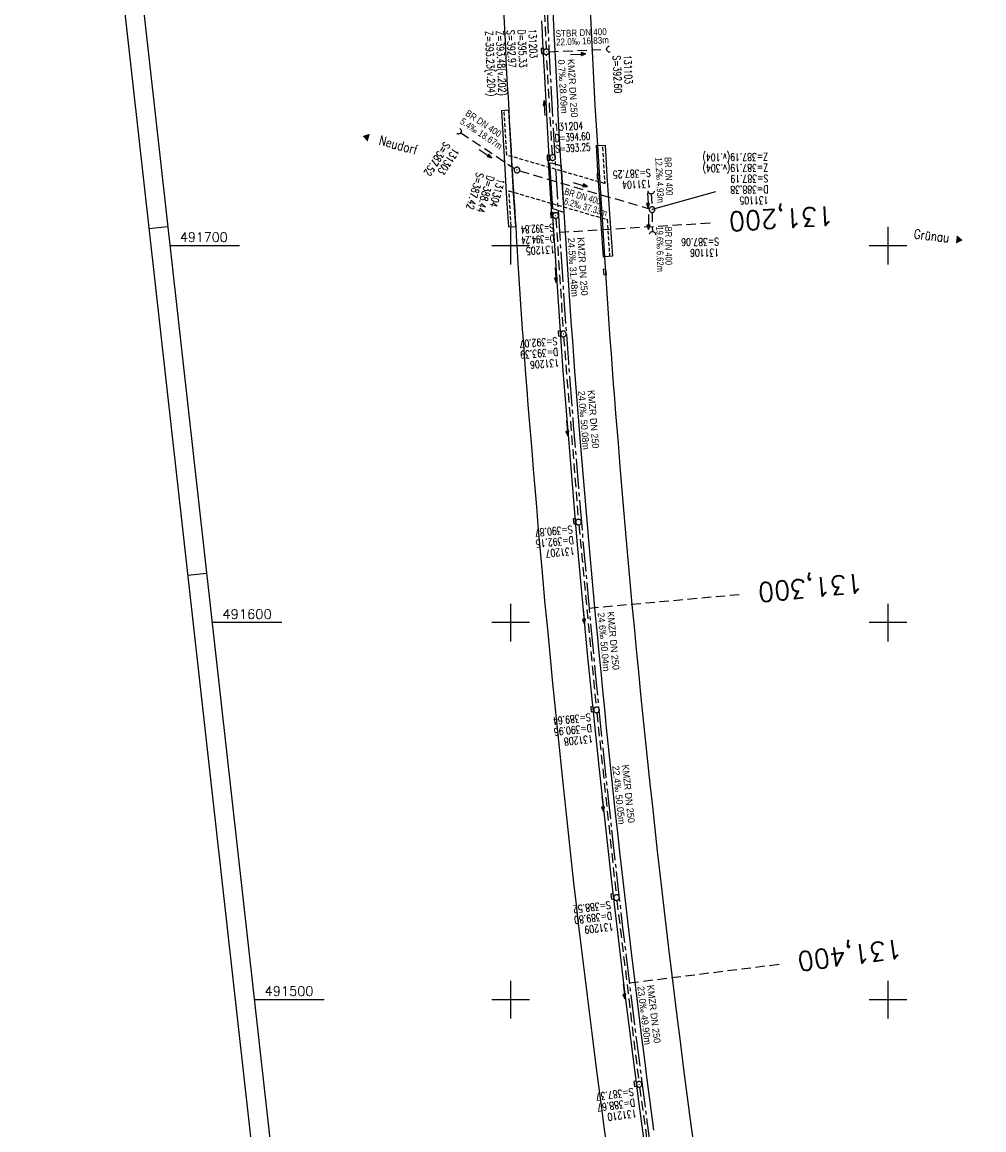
# Model space of a CAD drawing. Extents: x 508770 to 509192, y 490877 to 492038.
# Tile 4 of 6: x 508770 to 509025, y 491465 to 491759. Entities that reach past the tile are written whole.
import ezdxf
from ezdxf.enums import TextEntityAlignment as Align

# ---------------------------------------------------------------- set-up
doc = ezdxf.new("R2010")
doc.units = 0
doc.header["$LTSCALE"] = 10
doc.header["$MEASUREMENT"] = 0
for name, pattern in [('ACHSE', [5.5, 4, -0.5, 0.5, -0.5]), ('LT00', [0]), ('LT17', [0.15, 0.1, -0.05]), ('STRICHLINIE2', [0.375, 0.25, -0.125])]:
    doc.linetypes.add(name, pattern=pattern)
doc.layers.get('0').update_dxf_attribs({"linetype": 'LT00'})
for name, color, linetype in [('-BESCH', 7, 'STRICHLINIE2'), ('-BKAN003', 140, 'LT00'), ('-BSCH003', 5, 'LT00'), ('-Halt-Pfeil', 4, 'LT00'), ('A-TEXT-KILOMETER', 30, 'LT17'), ('AX-020', 250, 'ACHSE'), ('ORTSNAMEN', 7, 'Continuous'), ('RAHMEN', 250, 'Continuous'), ('V_AFBR_BAB', 250, 'LT00'), ('V_BFBR_BAB', 250, 'LT00'), ('V_BR_KAPPE', 30, 'LT00'), ('V_BR_WID', 30, 'LT17'), ('V_KA_PRUF', 182, 'LT00'), ('V_RASTER', 250, 'LT00'), ('V_SINKK', 182, 'LT00'), ('V_UK_DURCH', 182, 'LT00')]:
    doc.layers.add(name, color=color, linetype=linetype)
doc.styles.add('Haltungsbeschriftung', font='ARIAL.TTF', dxfattribs={"width": 0.75})
doc.styles.add('Kilometrierung', font='romans.shx')
doc.styles.add('ROMANS', font='romans.shx', dxfattribs={"width": 0.8})
doc.styles.add('schachtbeschriftung', font='romans.shx', dxfattribs={"width": 0.75, "height": 0.2})
doc.styles.get("Standard").update_dxf_attribs({"font": 'romans.shx', "width": 0.8})

# ---------------------------------------------------------------- blocks, each defined once
blk = doc.blocks.new('SYMB1107')
at = {"color": 0, "linetype": 'ByBlock'}
for points in [[(-0.2, 0), (-0.196157, 0.039018), (-0.184776, 0.076537), (-0.166294, 0.111114), (-0.141421, 0.141421), (-0.111114, 0.166294), (-0.076537, 0.184776), (-0.039018, 0.196157), (0, 0.2)], [(0, 0.2), (0.039018, 0.196157), (0.076537, 0.184776), (0.111114, 0.166294), (0.141421, 0.141421), (0.166294, 0.111114), (0.184776, 0.076537), (0.196157, 0.039018), (0.2, 0)]]:
    blk.add_lwpolyline(points, dxfattribs=at)
blk = doc.blocks.new('SYMB0003')
at = {"color": 0, "linetype": 'ByBlock'}
for p, q in [((-0.015712, 0), (0.010166, 0.012015)), ((0, -0.021257), (-0.015712, 0)), ((0.010166, 0.012015), (0, -0.021257))]:
    blk.add_line(p, q, dxfattribs=at)
for points in [[(-0.031395, 0.499013), (-0.093691, 0.491144), (-0.154509, 0.475528), (-0.21289, 0.452414), (-0.267913, 0.422164), (-0.318712, 0.385257), (-0.364484, 0.342274), (-0.404509, 0.293893), (-0.438154, 0.240877), (-0.464888, 0.184062), (-0.484292, 0.124345), (-0.496058, 0.062667), (-0.5, 0)], [(-0.5, 0), (-0.496058, -0.062667), (-0.484292, -0.124345), (-0.464888, -0.184062), (-0.438154, -0.240877), (-0.404509, -0.293893), (-0.364485, -0.342274), (-0.318712, -0.385257), (-0.267914, -0.422164), (-0.21289, -0.452414), (-0.154509, -0.475529), (-0.093691, -0.491144), (-0.031395, -0.499014), (0.031395, -0.499014)], [(0.5, 0), (0.496057, 0.062667), (0.484292, 0.124345), (0.464888, 0.184062), (0.438153, 0.240877), (0.404509, 0.293893), (0.364484, 0.342274), (0.318712, 0.385257), (0.267913, 0.422164), (0.21289, 0.452414), (0.154509, 0.475528), (0.093691, 0.491144), (0.031395, 0.499013), (-0.031395, 0.499013)], [(0.031395, -0.499014), (0.093691, -0.491144), (0.154509, -0.475529), (0.21289, -0.452414), (0.267914, -0.422164), (0.318712, -0.385257), (0.364485, -0.342274), (0.404509, -0.293893), (0.438154, -0.240877), (0.464889, -0.184062), (0.484292, -0.124345), (0.496058, -0.062667), (0.5, 0)]]:
    blk.add_lwpolyline(points, dxfattribs=at)
blk = doc.blocks.new('SYMB0011')
at = {"color": 0, "linetype": 'ByBlock'}
for p, q in [((0.5, 0), (-0.5, 0)), ((0, 0.5), (0, -0.5))]:
    blk.add_line(p, q, dxfattribs=at)
blk = doc.blocks.new('SYMB0652')
at = {"color": 0, "linetype": 'ByBlock'}
blk.add_lwpolyline([(-0.15, -0.075), (0.15, -0.075), (0.15, 0.075), (-0.15, 0.075), (-0.15, -0.075)], dxfattribs=at)
blk = doc.blocks.new('SYMB0070')
at = {"color": 0, "linetype": 'ByBlock'}
for p, q in [((-0.5, 0), (0.2, 0)), ((0.5, 0), (0.2, 0.1)), ((0.2, 0.1), (0.2, 0)), ((0.468, 0), (0.21, 0.086)), ((0.21, 0.086), (0.21, -0.086)), ((0.21, -0.086), (0.468, 0)), ((0.22, -0.072), (0.437, 0)), ((0.23, -0.058), (0.405, 0)), ((0.24, -0.045), (0.374, 0)), ((0.342, 0), (0.25, 0.031)), ((0.25, 0.031), (0.25, -0.031)), ((0.25, -0.031), (0.342, 0)), ((0.26, -0.017), (0.31, 0)), ((0.27, -0.003), (0.279, 0))]:
    blk.add_line(p, q, dxfattribs=at)
for points in [[(0.2, 0), (0.2, -0.1), (0.5, 0)], [(0.437, 0), (0.22, 0.072), (0.22, -0.072)], [(0.405, 0), (0.23, 0.058), (0.23, -0.058)], [(0.374, 0), (0.24, 0.045), (0.24, -0.045)], [(0.31, 0), (0.26, 0.017), (0.26, -0.017)], [(0.279, 0), (0.27, 0.003), (0.27, -0.003)]]:
    blk.add_lwpolyline(points, dxfattribs=at)

msp = doc.modelspace()

# ---------------------------------------------------------------- linework, layer by layer
at = {"layer": '-BESCH'}
for p, q in [((508908.13, 491780.55), (508909.42, 491752.14)), ((508911.09, 491724.1), (508909.49, 491750.64)), ((508910.2, 491751.42), (508925.47, 491752.08)), ((508886.78, 491729.94), (508901.04, 491720.44)), ((508902.38, 491719.82), (508936.77, 491709.75)), ((508937.28, 491713.68), (508937.45, 491710.29)), ((508937.49, 491708.79), (508937.56, 491703.72)), ((508911.98, 491707.23), (508913.93, 491677.31)), ((508914.03, 491675.81), (508917.93, 491627.39)), ((508918.06, 491625.89), (508922.69, 491577.57)), ((508922.84, 491576.08), (508927.98, 491527.8)), ((508928.15, 491526.31), (508933.97, 491478.26)), ((508934.16, 491476.78), (508940.82, 491428.73))]:
    msp.add_line(p, q, dxfattribs=at)
at = {"layer": '-BSCH003'}
msp.add_line((508954.33, 491714.24), (508937.49, 491709.54), dxfattribs=at)
at = {"layer": 'A-TEXT-KILOMETER', "ltscale": 2.5}
for p, q in [((508912.93, 491703.54), (508952.86, 491706.02)), ((508920.77, 491603.85), (508960.61, 491607.47)), ((508931.45, 491504.42), (508971.15, 491509.38))]:
    msp.add_line(p, q, dxfattribs=at)
at = {"layer": 'AX-020', "ltscale": 0.2, "flags": 128}
msp.add_lwpolyline([(508906.39, 491995.15), (508906.23, 491986.71), (508905.99, 491969.98), (508905.82, 491953.25), (508905.74, 491936.51), (508905.74, 491919.78), (508905.82, 491903.05), (508905.98, 491886.31), (508906.22, 491869.58), (508906.54, 491852.85), (508906.94, 491836.12), (508907.42, 491819.4), (508907.97, 491802.67), (508908.61, 491785.95), (508909.33, 491769.24), (508910.13, 491752.52), (508911.01, 491735.81), (508911.97, 491719.11), (508913.01, 491702.4), (508914.12, 491685.71), (508915.32, 491669.02), (508916.6, 491652.33), (508917.96, 491635.66), (508919.39, 491618.98), (508920.91, 491602.32), (508922.51, 491585.66), (508924.18, 491569.01), (508925.94, 491552.37), (508927.77, 491535.74), (508929.69, 491519.12), (508931.68, 491502.5), (508933.76, 491485.9), (508935.91, 491469.31), (508938.14, 491452.72), (508940.45, 491436.15), (508942.84, 491419.59), (508945.31, 491403.04), (508947.86, 491386.5), (508950.49, 491369.97), (508953.2, 491353.46), (508955.98, 491336.96), (508958.85, 491320.48), (508961.79, 491304), (508964.81, 491287.55), (508967.92, 491271.1), (508971.1, 491254.67), (508972.29, 491248.62), (508975.57, 491232.21), (508978.94, 491215.82), (508982.38, 491199.44), (508985.89, 491183.09), (508989.48, 491166.74), (508993.14, 491150.41), (508996.87, 491134.1), (509000.68, 491117.81), (509004.55, 491101.53), (509008.49, 491085.26), (509010.75, 491076.06)], dxfattribs=at)
at = {"layer": 'RAHMEN'}
for p, q in [((508804.12, 491704.49), (508809.09, 491705.04)), ((508814.4, 491612.56), (508819.37, 491613.11))]:
    msp.add_line(p, q, dxfattribs=at)
for points in [[(508770.5, 492005.11), (508896.64, 490877.14), (509191.8, 490910.15), (509065.66, 492038.12), (508770.5, 492005.11)], [(508778.24, 491980.82), (508881.05, 491061.55), (509166.27, 491093.45), (509063.47, 492012.72), (508778.24, 491980.82)]]:
    msp.add_lwpolyline(points, dxfattribs=at)
at = {"layer": 'V_AFBR_BAB', "flags": 128}
msp.add_lwpolyline([(508911.89, 491697.26), (508911.2, 491707.86), (508910.88, 491707.85), (508910.81, 491709.75), (508910.44, 491715.21), (508910.05, 491721.96), (508909.93, 491723.63), (508910.24, 491723.64), (508910.07, 491726.64), (508909.49, 491736.51), (508908.95, 491746.38)], dxfattribs=at)
at = {"layer": 'V_AFBR_BAB'}
for points in [[(508901.9, 491696.66), (508901.79, 491698.76), (508901.67, 491700.85), (508901.55, 491702.94), (508901.43, 491705.04), (508901.31, 491706.9), (508901.18, 491708.77), (508901.06, 491710.63), (508900.94, 491712.5), (508900.81, 491714.55), (508900.69, 491716.61), (508900.57, 491718.66), (508900.44, 491720.85), (508900.31, 491723.03), (508900.18, 491725.21), (508900.03, 491727.89), (508899.88, 491730.57), (508899.73, 491733.25), (508899.58, 491735.93), (508899.39, 491739.26), (508899.2, 491742.59), (508899, 491745.91)], [(508915.62, 491686.66), (508914.97, 491696.49), (508914.18, 491708.87), (508913.78, 491715.29), (508913.41, 491721.17), (508913.06, 491726.76), (508912.47, 491736.57)], [(508925.61, 491687.27), (508924.92, 491696.98), (508924.63, 491696.95), (508924.03, 491705.73), (508923.7, 491711.13), (508923.23, 491718.16), (508922.75, 491726.59), (508923.07, 491726.56), (508922.41, 491737.12)]]:
    msp.add_lwpolyline(points, dxfattribs=at)
at = {"layer": 'V_BFBR_BAB'}
for points in [[(508922.41, 491737.12), (508921.44, 491756.93), (508920.52, 491776.85), (508919.37, 491806.8), (508918.46, 491836.6), (508917.79, 491866.57), (508917.44, 491896.47), (508917.29, 491926.37), (508917.37, 491956.17), (508917.73, 491986.14), (508917.96, 491996.45)], [(508907.97, 491995.33), (508907.79, 491986.36), (508907.41, 491956.28), (508907.31, 491926.33), (508907.46, 491896.32), (508907.84, 491866.26), (508908.51, 491836.41), (508909.4, 491806.36), (508910.57, 491776.53), (508911.48, 491756.53), (508912.47, 491736.57)], [(508899, 491745.91), (508898.84, 491749.22), (508898.69, 491752.52), (508898.53, 491755.82), (508898.21, 491762.53)], [(508908.95, 491746.38), (508908.82, 491748.85), (508908.69, 491751.32), (508908.56, 491753.78), (508908.44, 491756.25), (508908.28, 491759.59)], [(508925.45, 491461.22), (508924.79, 491466.21), (508924.14, 491471.2), (508922.85, 491481.14), (508921.59, 491491.08), (508920.35, 491501.03), (508919.73, 491506.01), (508919.13, 491510.99), (508918.52, 491515.97), (508917.93, 491520.95), (508917.35, 491525.94), (508916.78, 491530.92), (508916.22, 491535.91), (508915.67, 491540.89), (508915.13, 491545.88), (508914.59, 491550.87), (508914.07, 491555.85), (508913.55, 491560.84), (508912.93, 491566.83), (508912.31, 491572.81), (508911.71, 491578.8), (508911.11, 491584.78), (508910.53, 491590.77), (508909.81, 491598.27), (508909.1, 491605.78), (508908.42, 491613.29), (508907.75, 491620.8), (508907.32, 491625.77), (508906.9, 491630.73), (508906.48, 491635.7), (508906.07, 491640.67), (508905.66, 491645.64), (508905.33, 491649.67), (508905.01, 491653.71), (508904.68, 491657.75), (508904.37, 491661.79), (508904.05, 491665.82), (508903.75, 491669.82), (508903.46, 491673.81), (508903.17, 491677.81), (508902.88, 491681.81), (508902.59, 491685.8), (508901.9, 491696.66)], [(508977.34, 491216.09), (508976.33, 491221.11), (508973.4, 491235.71), (508967.57, 491265.14), (508962.06, 491294.58), (508956.74, 491324.03), (508951.72, 491353.55), (508946.92, 491383.26), (508942.38, 491412.95), (508938.09, 491442.45), (508934.04, 491472.37), (508930.25, 491502.13), (508926.7, 491531.99), (508923.45, 491561.8), (508920.41, 491591.73), (508917.67, 491621.59), (508915.56, 491646.54), (508913.94, 491666.75), (508912.56, 491686.38), (508911.89, 491697.26)], [(508937.98, 491465.38), (508937, 491472.83), (508936.22, 491478.76), (508935.46, 491484.7), (508934.71, 491490.63), (508933.97, 491496.57), (508933.24, 491502.51), (508932.04, 491512.45), (508930.87, 491522.39), (508929.72, 491532.34), (508929.04, 491538.29), (508928.37, 491544.24), (508927.72, 491550.2), (508927.08, 491556.15), (508926.45, 491562.11), (508925.93, 491567.09), (508925.43, 491572.07), (508924.93, 491577.05), (508924.44, 491582.03), (508923.95, 491587.01), (508923.47, 491591.99), (508922.99, 491596.96), (508922.52, 491601.93), (508922.05, 491606.9), (508921.59, 491611.87), (508921.14, 491616.85), (508920.7, 491621.82), (508920.34, 491625.97), (508919.98, 491630.13), (508919.64, 491634.29), (508919.29, 491638.45), (508918.95, 491642.6), (508918.61, 491646.76), (508918.34, 491650.08), (508918.06, 491653.41), (508917.8, 491656.73), (508917.53, 491660.06), (508917.27, 491663.38), (508917.02, 491666.7), (508916.72, 491670.7), (508916.44, 491674.69), (508916.16, 491678.68), (508915.89, 491682.67), (508915.62, 491686.66)], [(508948.89, 491459.31), (508947.89, 491466.73), (508946.91, 491474.14), (508945.94, 491481.52), (508944.99, 491488.91), (508944.06, 491496.3), (508943.14, 491503.68), (508941.93, 491513.59), (508940.76, 491523.49), (508939.62, 491533.4), (508938.95, 491539.35), (508938.29, 491545.29), (508937.65, 491551.24), (508937.01, 491557.19), (508936.38, 491563.14), (508935.76, 491569.09), (508935.15, 491575.03), (508934.54, 491580.97), (508933.95, 491586.92), (508933.38, 491592.87), (508932.81, 491598.84), (508932.25, 491604.82), (508931.71, 491610.79), (508931.18, 491616.77), (508930.65, 491622.75), (508930.11, 491628.95), (508929.59, 491635.16), (508929.07, 491641.37), (508928.55, 491647.59), (508928.23, 491651.53), (508927.91, 491655.47), (508927.6, 491659.41), (508927.29, 491663.36), (508927, 491667.3), (508926.71, 491671.29), (508926.42, 491675.29), (508926.15, 491679.28), (508925.88, 491683.28), (508925.61, 491687.27)]]:
    msp.add_lwpolyline(points, dxfattribs=at)
at = {"layer": 'V_BR_KAPPE'}
for p, q in [((508923.13, 491726.57), (508925.06, 491726.61)), ((508926.97, 491697.17), (508924.98, 491697.04))]:
    msp.add_line(p, q, dxfattribs=at)
for points in [[(508899.51, 491735.91), (508897.54, 491735.78), (508898.2, 491725.07), (508898.54, 491718.86), (508898.93, 491712.38), (508899.42, 491704.93), (508901.37, 491705.05), (508900.86, 491712.49), (508900.5, 491718.64), (508900.1, 491725.21), (508899.51, 491735.91)], [(508924.98, 491697.04), (508924.42, 491705.68), (508924.06, 491711.15), (508923.62, 491718.09), (508923.13, 491726.57)], [(508925.06, 491726.61), (508925.53, 491718.5), (508926.01, 491710.96), (508926.35, 491705.89), (508926.97, 491697.17)], [(508910.37, 491721.98), (508911.05, 491721.85), (508912.58, 491721.39), (508913.36, 491721.16), (508913.72, 491715.28), (508914.12, 491708.79), (508913.33, 491709.06), (508911.83, 491709.54), (508911.15, 491709.73), (508910.81, 491715.25), (508910.37, 491721.98)]]:
    msp.add_lwpolyline(points, dxfattribs=at)
at = {"layer": 'V_BR_WID'}
for points in [[(508924.33, 491726.03), (508924.93, 491716.45), (508898.97, 491723.99), (508898.3, 491735.37)], [(508900.15, 491705.26), (508899.57, 491714.48), (508925.56, 491706.92), (508926.23, 491697.33)]]:
    msp.add_lwpolyline(points, dxfattribs=at)
at = {"layer": 'V_RASTER'}
for p, q in [((508900, 491695), (508900, 491705)), ((509000, 491705), (509000, 491695)), ((508809.65, 491700), (508828.15, 491700)), ((508895, 491700), (508905, 491700)), ((508995, 491700), (509005, 491700)), ((508900, 491595), (508900, 491605)), ((509000, 491605), (509000, 491595)), ((508839.33, 491600), (508820.83, 491600)), ((508905, 491600), (508895, 491600)), ((509005, 491600), (508995, 491600)), ((508900, 491495), (508900, 491505)), ((509000, 491505), (509000, 491495)), ((508832.02, 491500), (508850.52, 491500)), ((508895, 491500), (508905, 491500)), ((508995, 491500), (509005, 491500))]:
    msp.add_line(p, q, dxfattribs=at)

# ---------------------------------------------------------------- block references
at = {"layer": '-Halt-Pfeil', "yscale": 3.999999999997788, "zscale": 4}
for p, xscale, rotation in [((508917.9, 491750.75), 3.999999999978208, 2.461333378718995), ((508909.02, 491736.47), 3.999999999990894, 93.4456033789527), ((508893.34, 491724.37), 4.000000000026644, 326.3354333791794), ((508918.46, 491716.19), 4.000000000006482, 343.6912133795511), ((508936.37, 491711.96), 3.999999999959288, 272.7802433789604), ((508936.53, 491706.22), 3.99999999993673, 270.7452333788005), ((508911.95, 491692.2), 4.000000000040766, 273.7187433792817), ((508914.99, 491651.52), 3.999999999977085, 274.6007133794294), ((508919.38, 491601.64), 3.999999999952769, 275.4682433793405), ((508924.41, 491551.84), 4.000000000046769, 276.0732733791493), ((508930.06, 491502.17), 3.999999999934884, 276.90908337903)]:
    msp.add_blockref('SYMB0070', p, dxfattribs=dict(at, xscale=xscale, rotation=rotation))
at = {"layer": 'V_BR_WID', "xscale": 0.0999999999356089, "yscale": 0.09999999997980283, "zscale": 0.1, "rotation": 276.3810133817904}
for p in [(508898.3, 491735.37), (508924.33, 491726.03), (508898.97, 491723.99), (508899.57, 491714.48), (508924.93, 491716.45), (508900.15, 491705.26), (508925.56, 491706.92), (508926.23, 491697.33)]:
    msp.add_blockref('SYMB0011', p, dxfattribs=at)
at = {"layer": 'V_KA_PRUF', "xscale": 1.49999999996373, "yscale": 1.499999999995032, "zscale": 1.5, "rotation": 276.3810133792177}
for p in [(508909.45, 491751.39), (508911.14, 491723.35), (508901.66, 491720.03), (508911.93, 491707.97), (508937.49, 491709.54), (508913.97, 491676.56), (508917.99, 491626.64), (508922.76, 491576.83), (508928.06, 491527.06), (508934.06, 491477.52)]:
    msp.add_blockref('SYMB0003', p, dxfattribs=at)
at = {"layer": 'V_SINKK', "yscale": 4.499999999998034, "zscale": 4.5}
for p, xscale, rotation in [((508908.46, 491751.6), 4.499999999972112, 92.8930688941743), ((508910, 491723.35), 4.500000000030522, 92.35116640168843), ((508923.26, 491718.48), 4.499999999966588, 272.2474585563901), ((508910.92, 491708.13), 4.500000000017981, 92.22008500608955), ((508924.96, 491692.99), 4.500000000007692, 276.381013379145), ((508913, 491676.68), 4.500000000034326, 273.8048198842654), ((508917, 491626.85), 4.499999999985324, 94.64134063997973), ((508921.63, 491577.01), 4.499999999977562, 95.18035892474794), ((508926.98, 491527.33), 4.500000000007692, 276.381013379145), ((508933.11, 491477.64), 4.500000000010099, 96.89961942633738)]:
    msp.add_blockref('SYMB0652', p, dxfattribs=dict(at, xscale=xscale, rotation=rotation))
at = {"layer": 'V_UK_DURCH', "yscale": 3.999999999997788, "zscale": 4}
for p, xscale, rotation in [((508926.27, 491752.11), 4.000000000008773, 95.54827412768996), ((508886.12, 491730.38), 4.000000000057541, 241.6094969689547), ((508937.25, 491714.47), 3.999999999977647, 179.2162489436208), ((508937.57, 491702.92), 3.999999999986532, 355.560039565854)]:
    msp.add_blockref('SYMB1107', p, dxfattribs=dict(at, xscale=xscale, rotation=rotation))

# ---------------------------------------------------------------- texts
at = {"layer": '-BKAN003', "style": 'Haltungsbeschriftung'}
for s, rotation, width, p in [('STBR DN 400', 2.4613, 0.85, (508911.97, 491755.29)), ('22.0‰ 16.83m', 2.4613, 0.85, (508912.07, 491753.05)), ('0.7‰ 28.09m', 273.4456, 0.95, (508912.51, 491749.28)), ('KMZR DN 250', 273.4456, 0.95, (508915.07, 491749.43)), ('BR DN 400', 326.3354, 0.85, (508887.8, 491734.64)), ('5.4‰ 18.67m', 326.3354, 0.85, (508886.38, 491732.5)), ('12.2‰ 4.93m', 272.7802, 0.8, (508938.33, 491723.34)), ('BR DN 400', 272.7802, 0.8, (508940.78, 491723.43)), ('BR DN 400', 343.6912, 0.75, (508914.08, 491713.58)), ('6.2‰ 37.33m', 343.6912, 0.65, (508913.98, 491711.02)), ('19.6‰ 6.62m', 270.7452, 0.8, (508938.63, 491705.06)), ('BR DN 400', 270.7452, 0.8, (508940.91, 491705.01)), ('24.5‰ 31.48m', 273.7187, 0.95, (508915.13, 491702)), ('KMZR DN 250', 273.7187, 0.95, (508917.69, 491702.16)), ('24.0‰ 50.08m', 274.6007, 0.95, (508917.87, 491661.4)), ('KMZR DN 250', 274.6007, 0.95, (508920.42, 491661.61)), ('24.6‰ 50.04m', 275.4682, 0.95, (508923.03, 491602.58)), ('KMZR DN 250', 275.4682, 0.95, (508925.58, 491602.82)), ('22.4‰ 50.05m', 276.0733, 0.95, (508926.95, 491561.94)), ('KMZR DN 250', 276.0733, 0.95, (508929.5, 491562.21)), ('23.0‰ 49.90m', 276.9091, 0.95, (508933.6, 491503.45)), ('KMZR DN 250', 276.9091, 0.95, (508936.14, 491503.76))]:
    msp.add_text(s, height=1.8, rotation=rotation, dxfattribs=dict(at, width=width)).set_placement(p)
at = {"layer": '-BSCH003', "style": 'schachtbeschriftung'}
for s, rotation, width, p in [('Z=393.23(v.204)', 272.4613, 0.75, (508893.24, 491756.88)), ('Z=393.48(v.202)', 272.4613, 0.75, (508896.11, 491757.01)), ('S=392.97', 272.4613, 0.75, (508898.99, 491757.13)), ('D=395.33', 272.4613, 0.75, (508901.87, 491757.26)), ('131203', 272.4613, 0.75, (508904.75, 491757.38)), ('S=392.60', 272.4613, 0.75, (508927.09, 491750.39)), ('131103', 272.4613, 0.75, (508929.97, 491750.52)), ('131204', 3.4456, 0.75, (508911.56, 491730.38)), ('D=394.60', 3.4456, 0.7, (508911.73, 491727.51)), ('S=387.52', 236.3354, 0.75, (508882.44, 491727.7)), ('131303', 236.3354, 0.75, (508884.83, 491726.11)), ('S=393.25', 3.4456, 0.7, (508911.9, 491724.63)), ('Z=387.19(v.104)', 180.7452, 0.75, (508968.2, 491724.56)), ('S=387.25', 182.7802, 0.75, (508937.07, 491720.29)), ('Z=387.19(v.304)', 180.7452, 0.75, (508968.23, 491721.68)), ('S=387.42', 253.6912, 0.75, (508891.01, 491719.57)), ('D=388.44', 253.6912, 0.75, (508893.78, 491718.76)), ('131304', 253.6912, 0.75, (508896.54, 491717.95)), ('131104', 182.7802, 0.75, (508937.21, 491717.41)), ('S=387.19', 180.7452, 0.75, (508968.27, 491718.8)), ('D=388.38', 180.7452, 0.75, (508968.31, 491715.92)), ('131105', 180.7452, 0.75, (508968.35, 491713.04)), ('S=392.84', 183.7187, 0.65, (508911.32, 491705.76)), ('D=394.24', 183.7187, 0.65, (508911.51, 491702.89)), ('131205', 183.7187, 0.75, (508911.7, 491700.01)), ('S=387.06', 180.7452, 0.75, (508955.22, 491702.02)), ('131106', 180.7452, 0.75, (508955.26, 491699.14)), ('D=393.39', 184.6007, 0.75, (508912.52, 491672.8)), ('S=392.07', 184.6007, 0.75, (508912.29, 491675.67)), ('131206', 184.6007, 0.75, (508912.75, 491669.93)), ('D=392.15', 185.4682, 0.75, (508916.6, 491622.86)), ('S=390.87', 185.4682, 0.75, (508916.32, 491625.73)), ('131207', 185.4682, 0.75, (508916.87, 491619.99)), ('S=389.64', 186.0733, 0.75, (508921.1, 491575.9)), ('D=390.96', 186.0733, 0.75, (508921.4, 491573.03)), ('131208', 186.0733, 0.75, (508921.71, 491570.17)), ('S=388.52', 186.9091, 0.75, (508926.41, 491526.1)), ('D=389.80', 186.9091, 0.75, (508926.76, 491523.24)), ('131209', 186.9091, 0.75, (508927.1, 491520.38)), ('S=387.37', 187.8885, 0.75, (508932.43, 491476.54)), ('D=388.67', 187.8885, 0.75, (508932.82, 491473.68)), ('131210', 187.8885, 0.75, (508933.22, 491470.83))]:
    msp.add_text(s, height=2, rotation=rotation, dxfattribs=dict(at, width=width)).set_placement(p)
at = {"layer": 'A-TEXT-KILOMETER', "style": 'Kilometrierung'}
for s, rotation, p in [('131,200', 183.381, (508957.85, 491706.33)), ('131,300', 185.381, (508965.59, 491607.93)), ('131,400', 187.381, (508976.11, 491510))]:
    msp.add_text(s, height=5, rotation=rotation, dxfattribs=at).set_placement(p, align=Align.MIDDLE_RIGHT)
at = {"layer": 'ORTSNAMEN', "char_height": 2.5, "width": 45.7262, "attachment_point": 8, "style": 'ROMANS'}
for s, insert, rotation in [('{\\fArial|b0|i0|c0|p32;◄   }Neudorf ', (508867.45, 491726.1), 344.6626), ('{\\fArial|b0|i0|c0|p32;   }Grünau {\\fArial|b0|i0|c0|p32;►}', (509012.35, 491701.21), 353.4947)]:
    msp.add_mtext(s, dxfattribs=dict(at, insert=insert, rotation=rotation))
at = {"layer": 'V_RASTER'}
for s, width, p in [(' 491700', 0.983, (508810.65, 491701)), (' 491600', 1.017, (508821.83, 491601)), (' 491500', 1.01, (508833.02, 491501))]:
    msp.add_text(s, height=2.5, rotation=359.9995, dxfattribs=dict(at, width=width)).set_placement(p)

doc.saveas('drawing.dxf')
